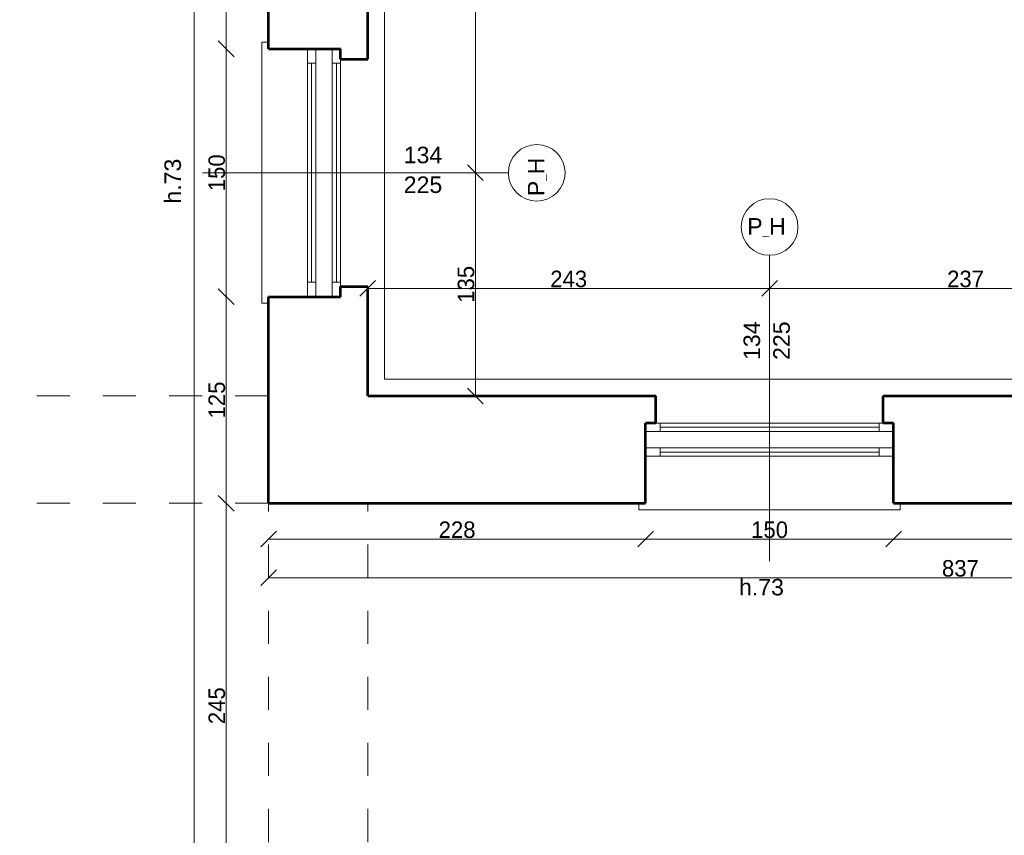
# Model space of a CAD drawing. Header units: inches. Extents: x -21887 to 84279, y -131485 to 67836.
# Tile 129 of 256: x 54975 to 60930, y -36119 to -31183. Entities that reach past the tile are written whole.
import ezdxf

# ---------------------------------------------------------------- set-up
doc = ezdxf.new("R2010")
doc.units = ezdxf.units.IN
doc.header["$MEASUREMENT"] = 0
doc.linetypes.add('Dashed', pattern=[400, 200, -200])
doc.layers.get('0').update_dxf_attribs({"lineweight": 13})
doc.layers.get('Defpoints').update_dxf_attribs({"lineweight": 13})
for name, color, linetype, lineweight in [('AI_MURY', 7, 'Continuous', 53), ('Dimensioning', 7, 'Continuous', 13), ('DRZWI', 7, 'Continuous', 13), ('PODCIAGI', 7, 'Continuous', 13)]:
    doc.layers.add(name, color=color, linetype=linetype, lineweight=lineweight)
doc.styles.add('GENERATED_STYLE_7', font='txt')
doc.styles.add('Style-Courier New', font='txt')
doc.dimstyles.new('Dimstyle_4', dxfattribs={"dimtxt": 100, "dimasz": 95, "dimexe": 0, "dimexo": 0, "dimgap": 0.09, "dimtad": 1, "dimdec": 0, "dimlfac": 0.1, "dimzin": 0, "dimdsep": 46, "dimlunit": 5, "dimtxsty": 'GENERATED_STYLE_7', "dimblk": 'ARROWHEAD_6', "dimcen": 0.09, "dimclrd": 161, "dimclre": 161, "dimclrt": 7, "dimadec": 0, "dimazin": 0, "dimtfac": 1, "dimtdec": 0, "dimtmove": 0, "dimatfit": 3, "dimfxl": 0, "dimtolj": 1, "dimtzin": 0, "dimarcsym": 0})
doc.dimstyles.new('Dimstyle_5', dxfattribs={"dimtxt": 100, "dimasz": 95, "dimexe": 0.18, "dimexo": 0, "dimgap": 0.09, "dimtad": 1, "dimtih": 1, "dimtoh": 1, "dimdec": 0, "dimlfac": 0.1, "dimzin": 0, "dimdsep": 46, "dimlunit": 5, "dimtxsty": 'GENERATED_STYLE_7', "dimblk": 'ARROWHEAD_6', "dimcen": 0.09, "dimclrd": 161, "dimclre": 161, "dimclrt": 7, "dimadec": 0, "dimazin": 0, "dimtfac": 1, "dimtdec": 0, "dimtmove": 0, "dimatfit": 3, "dimfxl": 0, "dimtolj": 1, "dimtzin": 0, "dimarcsym": 0})

# ---------------------------------------------------------------- blocks, each defined once
blk = doc.blocks.new('ARROWHEAD_6')
at = {"color": 0, "linetype": 'Continuous'}
for p, q in [((0, 0), (-1, 0)), ((-0.5, -0.5), (0.5, 0.5))]:
    blk.add_line(p, q, dxfattribs=at)
blk = doc.blocks.new('*U994')
at = {"layer": 'Defpoints', "color": 0, "linetype": 'Continuous'}
for p in [(56480.5, -33884), (58760.5, -34018.3), (58760.5, -34326.1)]:
    blk.add_point(p, dxfattribs=at)
at = {"layer": 'Dimensioning', "color": 161, "linetype": 'Continuous', "lineweight": -2}
for p, q in [((56480.5, -34326), (56480.5, -34326.3)), ((56575.5, -34326.1), (58665.5, -34326.1)), ((58760.5, -34326), (58760.5, -34326.3))]:
    blk.add_line(p, q, dxfattribs=at)
at = {"layer": 'Dimensioning', "color": 161, "linetype": 'Continuous', "lineweight": -2, "xscale": 95, "yscale": 95, "zscale": 95, "rotation": 180}
blk.add_blockref('ARROWHEAD_6', (56480.5, -34326.1), dxfattribs=at)
at = {"layer": 'Dimensioning', "color": 161, "linetype": 'Continuous', "lineweight": -2, "xscale": 95, "yscale": 95, "zscale": 95}
blk.add_blockref('ARROWHEAD_6', (58760.5, -34326.1), dxfattribs=at)
at = {"layer": 'Dimensioning', "color": 7, "linetype": 'Continuous', "insert": (57620.5, -34269.9), "char_height": 100, "attachment_point": 5, "style": 'GENERATED_STYLE_7'}
blk.add_mtext('228', dxfattribs=at)
blk = doc.blocks.new('*D1863')
at = {"layer": 'Defpoints'}
for p in [(56480.5, -33884), (58760.5, -34018.3), (57620.5, -34326.1), (58760.5, -34326.1)]:
    blk.add_point(p, dxfattribs=at)
at = {"layer": 'Dimensioning', "color": 161, "linetype": 'Continuous'}
blk.add_blockref('*U994', (0, 0), dxfattribs=at)
blk = doc.blocks.new('*U995')
at = {"layer": 'Defpoints', "color": 0, "linetype": 'Continuous'}
for p in [(60260.5, -33944.4), (58760.5, -34018.3), (60260.5, -34326.1)]:
    blk.add_point(p, dxfattribs=at)
at = {"layer": 'Dimensioning', "color": 161, "linetype": 'Continuous', "lineweight": -2}
for p, q in [((58760.5, -34326), (58760.5, -34326.3)), ((58855.5, -34326.1), (60165.5, -34326.1)), ((60260.5, -34326), (60260.5, -34326.3))]:
    blk.add_line(p, q, dxfattribs=at)
at = {"layer": 'Dimensioning', "color": 161, "linetype": 'Continuous', "lineweight": -2, "xscale": 95, "yscale": 95, "zscale": 95, "rotation": 180}
blk.add_blockref('ARROWHEAD_6', (58760.5, -34326.1), dxfattribs=at)
at = {"layer": 'Dimensioning', "color": 161, "linetype": 'Continuous', "lineweight": -2, "xscale": 95, "yscale": 95, "zscale": 95}
blk.add_blockref('ARROWHEAD_6', (60260.5, -34326.1), dxfattribs=at)
at = {"layer": 'Dimensioning', "color": 7, "linetype": 'Continuous', "insert": (59510.5, -34269.9), "char_height": 100, "attachment_point": 5, "style": 'GENERATED_STYLE_7'}
blk.add_mtext('150', dxfattribs=at)
blk = doc.blocks.new('*D1864')
at = {"layer": 'Defpoints'}
for p in [(60260.5, -33944.4), (58760.5, -34018.3), (59510.5, -34326.1), (60260.5, -34326.1)]:
    blk.add_point(p, dxfattribs=at)
at = {"layer": 'Dimensioning', "color": 161, "linetype": 'Continuous'}
blk.add_blockref('*U995', (0, 0), dxfattribs=at)
blk = doc.blocks.new('*U996')
at = {"layer": 'Defpoints', "color": 0, "linetype": 'Continuous'}
for p in [(64848.4, -33729.1), (60260.5, -33944.4), (64848.4, -34326.1)]:
    blk.add_point(p, dxfattribs=at)
at = {"layer": 'Dimensioning', "color": 161, "linetype": 'Continuous', "lineweight": -2}
for p, q in [((60260.5, -34326), (60260.5, -34326.3)), ((60355.5, -34326.1), (64753.4, -34326.1)), ((64848.4, -34326), (64848.4, -34326.3))]:
    blk.add_line(p, q, dxfattribs=at)
at = {"layer": 'Dimensioning', "color": 161, "linetype": 'Continuous', "lineweight": -2, "xscale": 95, "yscale": 95, "zscale": 95, "rotation": 180}
blk.add_blockref('ARROWHEAD_6', (60260.5, -34326.1), dxfattribs=at)
at = {"layer": 'Dimensioning', "color": 161, "linetype": 'Continuous', "lineweight": -2, "xscale": 95, "yscale": 95, "zscale": 95}
blk.add_blockref('ARROWHEAD_6', (64848.4, -34326.1), dxfattribs=at)
at = {"layer": 'Dimensioning', "color": 7, "linetype": 'Continuous', "insert": (62554.5, -34269.9), "char_height": 100, "attachment_point": 5, "style": 'GENERATED_STYLE_7'}
blk.add_mtext('459', dxfattribs=at)
blk = doc.blocks.new('*D1865')
at = {"layer": 'Defpoints'}
for p in [(64848.4, -33729.1), (60260.5, -33944.4), (62554.5, -34326.1), (64848.4, -34326.1)]:
    blk.add_point(p, dxfattribs=at)
at = {"layer": 'Dimensioning', "color": 161, "linetype": 'Continuous'}
blk.add_blockref('*U996', (0, 0), dxfattribs=at)
blk = doc.blocks.new('*U177')
at = {"layer": 'Defpoints', "color": 0, "linetype": 'Continuous'}
for p in [(57180.5, -32109.3), (57731.1, -32109.3), (57731.1, -33459.3)]:
    blk.add_point(p, dxfattribs=at)
at = {"layer": 'Dimensioning', "color": 161, "linetype": 'Continuous', "lineweight": -2}
for p, q in [((57730.9, -32109.3), (57731.1, -32109.3)), ((57731.1, -33364.3), (57731.1, -32204.3))]:
    blk.add_line(p, q, dxfattribs=at)
at = {"layer": 'Dimensioning', "color": 161, "linetype": 'Continuous', "lineweight": -2, "xscale": 95, "yscale": 95, "zscale": 95}
for p, rotation in [((57731.1, -32109.3), 90), ((57731.1, -33459.3), 270)]:
    blk.add_blockref('ARROWHEAD_6', p, dxfattribs=dict(at, rotation=rotation))
at = {"layer": 'Dimensioning', "color": 7, "linetype": 'Continuous', "insert": (57674.8, -32784.3), "char_height": 100, "attachment_point": 5, "rotation": 90, "style": 'GENERATED_STYLE_7'}
blk.add_mtext('135', dxfattribs=at)
blk = doc.blocks.new('*D1907')
at = {"layer": 'Defpoints'}
for p in [(57180.5, -32109.3), (57731.1, -32109.3), (57731.1, -32784.3), (57731.1, -33459.3)]:
    blk.add_point(p, dxfattribs=at)
at = {"layer": 'Dimensioning', "color": 161, "linetype": 'Continuous'}
blk.add_blockref('*U177', (0, 0), dxfattribs=at)
blk = doc.blocks.new('*U178')
at = {"layer": 'Defpoints', "color": 0, "linetype": 'Continuous'}
for p in [(57180.5, -28359.3), (57731.1, -28359.3), (57180.5, -32109.3)]:
    blk.add_point(p, dxfattribs=at)
at = {"layer": 'Dimensioning', "color": 161, "linetype": 'Continuous', "lineweight": -2}
for p, q in [((57730.9, -28359.3), (57731.1, -28359.3)), ((57731.1, -32014.3), (57731.1, -28454.3)), ((57730.9, -32109.3), (57731.1, -32109.3))]:
    blk.add_line(p, q, dxfattribs=at)
at = {"layer": 'Dimensioning', "color": 161, "linetype": 'Continuous', "lineweight": -2, "xscale": 95, "yscale": 95, "zscale": 95}
for p, rotation in [((57731.1, -28359.3), 90), ((57731.1, -32109.3), 270)]:
    blk.add_blockref('ARROWHEAD_6', p, dxfattribs=dict(at, rotation=rotation))
at = {"layer": 'Dimensioning', "color": 7, "linetype": 'Continuous', "insert": (57674.8, -30234.3), "char_height": 100, "attachment_point": 5, "rotation": 90, "style": 'GENERATED_STYLE_7'}
blk.add_mtext('375', dxfattribs=at)
blk = doc.blocks.new('*D1908')
at = {"layer": 'Defpoints'}
for p in [(57180.5, -28359.3), (57731.1, -28359.3), (57731.1, -30234.3), (57180.5, -32109.3)]:
    blk.add_point(p, dxfattribs=at)
at = {"layer": 'Dimensioning', "color": 161, "linetype": 'Continuous'}
blk.add_blockref('*U178', (0, 0), dxfattribs=at)
blk = doc.blocks.new('*U181')
at = {"layer": 'Defpoints', "color": 0, "linetype": 'Continuous'}
for p in [(-270, -32109.3), (57180.5, -32109.3), (57731.1, -33459.3)]:
    blk.add_point(p, dxfattribs=at)
at = {"layer": 'Dimensioning', "color": 161, "linetype": 'Continuous', "lineweight": -2}
for p, q in [((-269.9, -32109.3), (-270, -32109.3)), ((-270, -33364.3), (-270, -32204.3)), ((-269.9, -33459.3), (-270, -33459.3))]:
    blk.add_line(p, q, dxfattribs=at)
at = {"layer": 'Dimensioning', "color": 161, "linetype": 'Continuous', "lineweight": -2, "xscale": 95, "yscale": 95, "zscale": 95}
for p, rotation in [((-270, -32109.3), 90), ((-270, -33459.3), 270)]:
    blk.add_blockref('ARROWHEAD_6', p, dxfattribs=dict(at, rotation=rotation))
at = {"layer": 'Dimensioning', "color": 7, "linetype": 'Continuous', "insert": (-326.3, -32784.3), "char_height": 100, "attachment_point": 5, "rotation": 90, "style": 'GENERATED_STYLE_7'}
blk.add_mtext('135', dxfattribs=at)
blk = doc.blocks.new('*D1911')
at = {"layer": 'Defpoints'}
for p in [(-270, -32109.3), (57180.5, -32109.3), (-270, -32784.3), (57731.1, -33459.3)]:
    blk.add_point(p, dxfattribs=at)
at = {"layer": 'Dimensioning', "color": 161, "linetype": 'Continuous'}
blk.add_blockref('*U181', (0, 0), dxfattribs=at)
blk = doc.blocks.new('*U182')
at = {"layer": 'Defpoints', "color": 0, "linetype": 'Continuous'}
for p in [(-270, -28359.3), (57180.5, -28359.3), (57180.5, -32109.3)]:
    blk.add_point(p, dxfattribs=at)
at = {"layer": 'Dimensioning', "color": 161, "linetype": 'Continuous', "lineweight": -2}
for p, q in [((-269.9, -28359.3), (-270, -28359.3)), ((-270, -32014.3), (-270, -28454.3)), ((-269.9, -32109.3), (-270, -32109.3))]:
    blk.add_line(p, q, dxfattribs=at)
at = {"layer": 'Dimensioning', "color": 161, "linetype": 'Continuous', "lineweight": -2, "xscale": 95, "yscale": 95, "zscale": 95}
for p, rotation in [((-270, -28359.3), 90), ((-270, -32109.3), 270)]:
    blk.add_blockref('ARROWHEAD_6', p, dxfattribs=dict(at, rotation=rotation))
at = {"layer": 'Dimensioning', "color": 7, "linetype": 'Continuous', "insert": (-326.3, -30234.3), "char_height": 100, "attachment_point": 5, "rotation": 90, "style": 'GENERATED_STYLE_7'}
blk.add_mtext('375', dxfattribs=at)
blk = doc.blocks.new('*D1912')
at = {"layer": 'Defpoints'}
for p in [(-270, -28359.3), (57180.5, -28359.3), (-270, -30234.3), (57180.5, -32109.3)]:
    blk.add_point(p, dxfattribs=at)
at = {"layer": 'Dimensioning', "color": 161, "linetype": 'Continuous'}
blk.add_blockref('*U182', (0, 0), dxfattribs=at)
blk = doc.blocks.new('*U1229')
at = {"layer": 'Defpoints', "color": 0, "linetype": 'Continuous'}
for p in [(56480.5, -34109.3), (64848.4, -34109.3), (64848.4, -34560.1)]:
    blk.add_point(p, dxfattribs=at)
at = {"layer": 'Dimensioning', "color": 161, "linetype": 'Continuous', "lineweight": -2}
for p, q in [((56480.5, -34559.9), (56480.5, -34560.3)), ((56575.5, -34560.1), (64753.4, -34560.1)), ((64848.4, -34559.9), (64848.4, -34560.3))]:
    blk.add_line(p, q, dxfattribs=at)
at = {"layer": 'Dimensioning', "color": 161, "linetype": 'Continuous', "lineweight": -2, "xscale": 95, "yscale": 95, "zscale": 95, "rotation": 180}
blk.add_blockref('ARROWHEAD_6', (56480.5, -34560.1), dxfattribs=at)
at = {"layer": 'Dimensioning', "color": 161, "linetype": 'Continuous', "lineweight": -2, "xscale": 95, "yscale": 95, "zscale": 95}
blk.add_blockref('ARROWHEAD_6', (64848.4, -34560.1), dxfattribs=at)
at = {"layer": 'Dimensioning', "color": 7, "linetype": 'Continuous', "insert": (60664.5, -34503.8), "char_height": 100, "attachment_point": 5, "style": 'GENERATED_STYLE_7'}
blk.add_mtext('837', dxfattribs=at)
blk = doc.blocks.new('*D2361')
at = {"layer": 'Defpoints'}
for p in [(56480.5, -34109.3), (64848.4, -34109.3), (60664.5, -34560.1), (64848.4, -34560.1)]:
    blk.add_point(p, dxfattribs=at)
at = {"layer": 'Dimensioning', "color": 161, "linetype": 'Continuous'}
blk.add_blockref('*U1229', (0, 0), dxfattribs=at)
blk = doc.blocks.new('*U1242')
at = {"layer": 'Defpoints', "color": 0, "linetype": 'Continuous'}
for p in [(59510.5, -32808.7), (57080.5, -33459.3), (59510.5, -33624.3)]:
    blk.add_point(p, dxfattribs=at)
at = {"layer": 'Dimensioning', "color": 161, "linetype": 'Continuous', "lineweight": -2}
for p, q in [((57080.5, -32808.9), (57080.5, -32808.5)), ((57175.5, -32808.7), (59415.5, -32808.7)), ((59510.5, -32808.9), (59510.5, -32808.5))]:
    blk.add_line(p, q, dxfattribs=at)
at = {"layer": 'Dimensioning', "color": 161, "linetype": 'Continuous', "lineweight": -2, "xscale": 95, "yscale": 95, "zscale": 95, "rotation": 180}
blk.add_blockref('ARROWHEAD_6', (57080.5, -32808.7), dxfattribs=at)
at = {"layer": 'Dimensioning', "color": 161, "linetype": 'Continuous', "lineweight": -2, "xscale": 95, "yscale": 95, "zscale": 95}
blk.add_blockref('ARROWHEAD_6', (59510.5, -32808.7), dxfattribs=at)
at = {"layer": 'Dimensioning', "color": 7, "linetype": 'Continuous', "insert": (58295.5, -32752.4), "char_height": 100, "attachment_point": 5, "style": 'GENERATED_STYLE_7'}
blk.add_mtext('243', dxfattribs=at)
blk = doc.blocks.new('*D2375')
at = {"layer": 'Defpoints'}
for p in [(58295.5, -32808.7), (59510.5, -32808.7), (57080.5, -33459.3), (59510.5, -33624.3)]:
    blk.add_point(p, dxfattribs=at)
at = {"layer": 'Dimensioning', "color": 161, "linetype": 'Continuous'}
blk.add_blockref('*U1242', (0, 0), dxfattribs=at)
blk = doc.blocks.new('*U1243')
at = {"layer": 'Defpoints', "color": 0, "linetype": 'Continuous'}
for p in [(61880.5, -32808.7), (61880.5, -33459.3), (59510.5, -33624.3)]:
    blk.add_point(p, dxfattribs=at)
at = {"layer": 'Dimensioning', "color": 161, "linetype": 'Continuous', "lineweight": -2}
for p, q in [((59510.5, -32808.9), (59510.5, -32808.5)), ((59605.5, -32808.7), (61785.5, -32808.7)), ((61880.5, -32808.9), (61880.5, -32808.5))]:
    blk.add_line(p, q, dxfattribs=at)
at = {"layer": 'Dimensioning', "color": 161, "linetype": 'Continuous', "lineweight": -2, "xscale": 95, "yscale": 95, "zscale": 95, "rotation": 180}
blk.add_blockref('ARROWHEAD_6', (59510.5, -32808.7), dxfattribs=at)
at = {"layer": 'Dimensioning', "color": 161, "linetype": 'Continuous', "lineweight": -2, "xscale": 95, "yscale": 95, "zscale": 95}
blk.add_blockref('ARROWHEAD_6', (61880.5, -32808.7), dxfattribs=at)
at = {"layer": 'Dimensioning', "color": 7, "linetype": 'Continuous', "insert": (60695.5, -32752.4), "char_height": 100, "attachment_point": 5, "style": 'GENERATED_STYLE_7'}
blk.add_mtext('237', dxfattribs=at)
blk = doc.blocks.new('*D2376')
at = {"layer": 'Defpoints'}
for p in [(60695.5, -32808.7), (61880.5, -32808.7), (61880.5, -33459.3), (59510.5, -33624.3)]:
    blk.add_point(p, dxfattribs=at)
at = {"layer": 'Dimensioning', "color": 161, "linetype": 'Continuous'}
blk.add_blockref('*U1243', (0, 0), dxfattribs=at)
blk = doc.blocks.new('*U1255')
at = {"layer": 'Defpoints', "color": 0, "linetype": 'Continuous'}
for p in [(59510.5, -32808.7), (61880.5, -33459.3), (59510.5, -33624.3)]:
    blk.add_point(p, dxfattribs=at)
at = {"layer": 'Dimensioning', "color": 161, "linetype": 'Continuous', "lineweight": -2}
for p, q in [((59510.5, -32808.9), (59510.5, -32808.5)), ((61785.5, -32808.7), (59605.5, -32808.7)), ((61880.5, -32808.9), (61880.5, -32808.5))]:
    blk.add_line(p, q, dxfattribs=at)
at = {"layer": 'Dimensioning', "color": 161, "linetype": 'Continuous', "lineweight": -2, "xscale": 95, "yscale": 95, "zscale": 95, "rotation": 180}
blk.add_blockref('ARROWHEAD_6', (59510.5, -32808.7), dxfattribs=at)
at = {"layer": 'Dimensioning', "color": 161, "linetype": 'Continuous', "lineweight": -2, "xscale": 95, "yscale": 95, "zscale": 95}
blk.add_blockref('ARROWHEAD_6', (61880.5, -32808.7), dxfattribs=at)
at = {"layer": 'Dimensioning', "color": 7, "linetype": 'Continuous', "insert": (60695.5, -32752.4), "char_height": 100, "attachment_point": 5, "style": 'GENERATED_STYLE_7'}
blk.add_mtext('237', dxfattribs=at)
blk = doc.blocks.new('*D2392')
at = {"layer": 'Defpoints'}
for p in [(59510.5, -32808.7), (60695.5, -32808.7), (61880.5, -33459.3), (59510.5, -33624.3)]:
    blk.add_point(p, dxfattribs=at)
at = {"layer": 'Dimensioning', "color": 161, "linetype": 'Continuous'}
blk.add_blockref('*U1255', (0, 0), dxfattribs=at)
blk = doc.blocks.new('*U1256')
at = {"layer": 'Defpoints', "color": 0, "linetype": 'Continuous'}
for p in [(57080.5, -32808.7), (57080.5, -33459.3), (59510.5, -33624.3)]:
    blk.add_point(p, dxfattribs=at)
at = {"layer": 'Dimensioning', "color": 161, "linetype": 'Continuous', "lineweight": -2}
for p, q in [((57080.5, -32808.9), (57080.5, -32808.5)), ((59415.5, -32808.7), (57175.5, -32808.7)), ((59510.5, -32808.9), (59510.5, -32808.5))]:
    blk.add_line(p, q, dxfattribs=at)
at = {"layer": 'Dimensioning', "color": 161, "linetype": 'Continuous', "lineweight": -2, "xscale": 95, "yscale": 95, "zscale": 95, "rotation": 180}
blk.add_blockref('ARROWHEAD_6', (57080.5, -32808.7), dxfattribs=at)
at = {"layer": 'Dimensioning', "color": 161, "linetype": 'Continuous', "lineweight": -2, "xscale": 95, "yscale": 95, "zscale": 95}
blk.add_blockref('ARROWHEAD_6', (59510.5, -32808.7), dxfattribs=at)
at = {"layer": 'Dimensioning', "color": 7, "linetype": 'Continuous', "insert": (58295.5, -32752.4), "char_height": 100, "attachment_point": 5, "style": 'GENERATED_STYLE_7'}
blk.add_mtext('243', dxfattribs=at)
blk = doc.blocks.new('*D2393')
at = {"layer": 'Defpoints'}
for p in [(57080.5, -32808.7), (58295.5, -32808.7), (57080.5, -33459.3), (59510.5, -33624.3)]:
    blk.add_point(p, dxfattribs=at)
at = {"layer": 'Dimensioning', "color": 161, "linetype": 'Continuous'}
blk.add_blockref('*U1256', (0, 0), dxfattribs=at)
blk = doc.blocks.new('*U374')
at = {"layer": 'Defpoints', "color": 0, "linetype": 'Continuous'}
for p in [(-3768.9, -30824.3), (62070.5, -30824.3), (61880.5, -33459.3)]:
    blk.add_point(p, dxfattribs=at)
at = {"layer": 'Dimensioning', "color": 161, "linetype": 'Continuous', "lineweight": -2}
for p, q in [((-3768.7, -30824.3), (-3768.9, -30824.3)), ((-3768.9, -33364.3), (-3768.9, -30919.3)), ((-3768.7, -33459.3), (-3768.9, -33459.3))]:
    blk.add_line(p, q, dxfattribs=at)
at = {"layer": 'Dimensioning', "color": 161, "linetype": 'Continuous', "lineweight": -2, "xscale": 95, "yscale": 95, "zscale": 95}
for p, rotation in [((-3768.9, -30824.3), 90), ((-3768.9, -33459.3), 270)]:
    blk.add_blockref('ARROWHEAD_6', p, dxfattribs=dict(at, rotation=rotation))
at = {"layer": 'Dimensioning', "color": 7, "linetype": 'Continuous', "insert": (-3825.2, -32141.8), "char_height": 100, "attachment_point": 5, "rotation": 90, "style": 'GENERATED_STYLE_7'}
blk.add_mtext('263', dxfattribs=at)
blk = doc.blocks.new('*D2394')
at = {"layer": 'Defpoints'}
for p in [(-3768.9, -30824.3), (62070.5, -30824.3), (-3768.9, -32141.8), (61880.5, -33459.3)]:
    blk.add_point(p, dxfattribs=at)
at = {"layer": 'Dimensioning', "color": 161, "linetype": 'Continuous'}
blk.add_blockref('*U374', (0, 0), dxfattribs=at)
blk = doc.blocks.new('*U1265')
at = {"layer": 'Defpoints', "color": 0, "linetype": 'Continuous'}
for p in [(59510.5, -32808.7), (61880.5, -33459.3), (59510.5, -33624.3)]:
    blk.add_point(p, dxfattribs=at)
at = {"layer": 'Dimensioning', "color": 161, "linetype": 'Continuous', "lineweight": -2}
for p, q in [((59510.5, -32808.9), (59510.5, -32808.5)), ((61785.5, -32808.7), (59605.5, -32808.7)), ((61880.5, -32808.9), (61880.5, -32808.5))]:
    blk.add_line(p, q, dxfattribs=at)
at = {"layer": 'Dimensioning', "color": 161, "linetype": 'Continuous', "lineweight": -2, "xscale": 95, "yscale": 95, "zscale": 95, "rotation": 180}
blk.add_blockref('ARROWHEAD_6', (59510.5, -32808.7), dxfattribs=at)
at = {"layer": 'Dimensioning', "color": 161, "linetype": 'Continuous', "lineweight": -2, "xscale": 95, "yscale": 95, "zscale": 95}
blk.add_blockref('ARROWHEAD_6', (61880.5, -32808.7), dxfattribs=at)
at = {"layer": 'Dimensioning', "color": 7, "linetype": 'Continuous', "insert": (60695.5, -32752.4), "char_height": 100, "attachment_point": 5, "style": 'GENERATED_STYLE_7'}
blk.add_mtext('237', dxfattribs=at)
blk = doc.blocks.new('*D2406')
at = {"layer": 'Defpoints'}
for p in [(59510.5, -32808.7), (60695.5, -32808.7), (61880.5, -33459.3), (59510.5, -33624.3)]:
    blk.add_point(p, dxfattribs=at)
at = {"layer": 'Dimensioning', "color": 161, "linetype": 'Continuous'}
blk.add_blockref('*U1265', (0, 0), dxfattribs=at)
blk = doc.blocks.new('*U1266')
at = {"layer": 'Defpoints', "color": 0, "linetype": 'Continuous'}
for p in [(57080.5, -32808.7), (57080.5, -33459.3), (59510.5, -33624.3)]:
    blk.add_point(p, dxfattribs=at)
at = {"layer": 'Dimensioning', "color": 161, "linetype": 'Continuous', "lineweight": -2}
for p, q in [((57080.5, -32808.9), (57080.5, -32808.5)), ((59415.5, -32808.7), (57175.5, -32808.7)), ((59510.5, -32808.9), (59510.5, -32808.5))]:
    blk.add_line(p, q, dxfattribs=at)
at = {"layer": 'Dimensioning', "color": 161, "linetype": 'Continuous', "lineweight": -2, "xscale": 95, "yscale": 95, "zscale": 95, "rotation": 180}
blk.add_blockref('ARROWHEAD_6', (57080.5, -32808.7), dxfattribs=at)
at = {"layer": 'Dimensioning', "color": 161, "linetype": 'Continuous', "lineweight": -2, "xscale": 95, "yscale": 95, "zscale": 95}
blk.add_blockref('ARROWHEAD_6', (59510.5, -32808.7), dxfattribs=at)
at = {"layer": 'Dimensioning', "color": 7, "linetype": 'Continuous', "insert": (58295.5, -32752.4), "char_height": 100, "attachment_point": 5, "style": 'GENERATED_STYLE_7'}
blk.add_mtext('243', dxfattribs=at)
blk = doc.blocks.new('*D2407')
at = {"layer": 'Defpoints'}
for p in [(57080.5, -32808.7), (58295.5, -32808.7), (57080.5, -33459.3), (59510.5, -33624.3)]:
    blk.add_point(p, dxfattribs=at)
at = {"layer": 'Dimensioning', "color": 161, "linetype": 'Continuous'}
blk.add_blockref('*U1266', (0, 0), dxfattribs=at)
blk = doc.blocks.new('*U1272')
at = {"layer": 'Defpoints', "color": 0, "linetype": 'Continuous'}
for p in [(59510.5, -32808.7), (57080.5, -33459.3), (59510.5, -33624.3)]:
    blk.add_point(p, dxfattribs=at)
at = {"layer": 'Dimensioning', "color": 161, "linetype": 'Continuous', "lineweight": -2}
for p, q in [((57080.5, -32808.9), (57080.5, -32808.5)), ((57175.5, -32808.7), (59415.5, -32808.7)), ((59510.5, -32808.9), (59510.5, -32808.5))]:
    blk.add_line(p, q, dxfattribs=at)
at = {"layer": 'Dimensioning', "color": 161, "linetype": 'Continuous', "lineweight": -2, "xscale": 95, "yscale": 95, "zscale": 95, "rotation": 180}
blk.add_blockref('ARROWHEAD_6', (57080.5, -32808.7), dxfattribs=at)
at = {"layer": 'Dimensioning', "color": 161, "linetype": 'Continuous', "lineweight": -2, "xscale": 95, "yscale": 95, "zscale": 95}
blk.add_blockref('ARROWHEAD_6', (59510.5, -32808.7), dxfattribs=at)
at = {"layer": 'Dimensioning', "color": 7, "linetype": 'Continuous', "insert": (58295.5, -32752.4), "char_height": 100, "attachment_point": 5, "style": 'GENERATED_STYLE_7'}
blk.add_mtext('243', dxfattribs=at)
blk = doc.blocks.new('*D2413')
at = {"layer": 'Defpoints'}
for p in [(58295.5, -32808.7), (59510.5, -32808.7), (57080.5, -33459.3), (59510.5, -33624.3)]:
    blk.add_point(p, dxfattribs=at)
at = {"layer": 'Dimensioning', "color": 161, "linetype": 'Continuous'}
blk.add_blockref('*U1272', (0, 0), dxfattribs=at)
blk = doc.blocks.new('*U1273')
at = {"layer": 'Defpoints', "color": 0, "linetype": 'Continuous'}
for p in [(61880.5, -32808.7), (61880.5, -33459.3), (59510.5, -33624.3)]:
    blk.add_point(p, dxfattribs=at)
at = {"layer": 'Dimensioning', "color": 161, "linetype": 'Continuous', "lineweight": -2}
for p, q in [((59510.5, -32808.9), (59510.5, -32808.5)), ((59605.5, -32808.7), (61785.5, -32808.7)), ((61880.5, -32808.9), (61880.5, -32808.5))]:
    blk.add_line(p, q, dxfattribs=at)
at = {"layer": 'Dimensioning', "color": 161, "linetype": 'Continuous', "lineweight": -2, "xscale": 95, "yscale": 95, "zscale": 95, "rotation": 180}
blk.add_blockref('ARROWHEAD_6', (59510.5, -32808.7), dxfattribs=at)
at = {"layer": 'Dimensioning', "color": 161, "linetype": 'Continuous', "lineweight": -2, "xscale": 95, "yscale": 95, "zscale": 95}
blk.add_blockref('ARROWHEAD_6', (61880.5, -32808.7), dxfattribs=at)
at = {"layer": 'Dimensioning', "color": 7, "linetype": 'Continuous', "insert": (60695.5, -32752.4), "char_height": 100, "attachment_point": 5, "style": 'GENERATED_STYLE_7'}
blk.add_mtext('237', dxfattribs=at)
blk = doc.blocks.new('*D2414')
at = {"layer": 'Defpoints'}
for p in [(60695.5, -32808.7), (61880.5, -32808.7), (61880.5, -33459.3), (59510.5, -33624.3)]:
    blk.add_point(p, dxfattribs=at)
at = {"layer": 'Dimensioning', "color": 161, "linetype": 'Continuous'}
blk.add_blockref('*U1273', (0, 0), dxfattribs=at)
blk = doc.blocks.new('*U633')
at = {"layer": 'Defpoints', "color": 0, "linetype": 'Continuous'}
for p in [(56223.8, -34109.3), (56607.3, -34109.3), (56611.5, -36559.3)]:
    blk.add_point(p, dxfattribs=at)
at = {"layer": 'Dimensioning', "color": 161, "linetype": 'Continuous', "lineweight": -2}
for p, q in [((56224, -34109.3), (56223.8, -34109.3)), ((56223.8, -36464.3), (56223.8, -34204.3)), ((56224, -36559.3), (56223.8, -36559.3))]:
    blk.add_line(p, q, dxfattribs=at)
at = {"layer": 'Dimensioning', "color": 161, "linetype": 'Continuous', "lineweight": -2, "xscale": 95, "yscale": 95, "zscale": 95}
for p, rotation in [((56223.8, -34109.3), 90), ((56223.8, -36559.3), 270)]:
    blk.add_blockref('ARROWHEAD_6', p, dxfattribs=dict(at, rotation=rotation))
at = {"layer": 'Dimensioning', "color": 7, "linetype": 'Continuous', "insert": (56167.5, -35334.3), "char_height": 100, "attachment_point": 5, "rotation": 90, "style": 'GENERATED_STYLE_7'}
blk.add_mtext('245', dxfattribs=at)
blk = doc.blocks.new('*D2857')
at = {"layer": 'Defpoints'}
for p in [(56223.8, -34109.3), (56607.3, -34109.3), (56223.8, -35334.3), (56611.5, -36559.3)]:
    blk.add_point(p, dxfattribs=at)
at = {"layer": 'Dimensioning', "color": 161, "linetype": 'Continuous'}
blk.add_blockref('*U633', (0, 0), dxfattribs=at)
blk = doc.blocks.new('*U634')
at = {"layer": 'Defpoints', "color": 0, "linetype": 'Continuous'}
for p in [(56223.8, -32859.3), (56586.3, -32859.3), (56607.3, -34109.3)]:
    blk.add_point(p, dxfattribs=at)
at = {"layer": 'Dimensioning', "color": 161, "linetype": 'Continuous', "lineweight": -2}
for p, q in [((56224, -32859.3), (56223.8, -32859.3)), ((56223.8, -34014.3), (56223.8, -32954.3)), ((56224, -34109.3), (56223.8, -34109.3))]:
    blk.add_line(p, q, dxfattribs=at)
at = {"layer": 'Dimensioning', "color": 161, "linetype": 'Continuous', "lineweight": -2, "xscale": 95, "yscale": 95, "zscale": 95}
for p, rotation in [((56223.8, -32859.3), 90), ((56223.8, -34109.3), 270)]:
    blk.add_blockref('ARROWHEAD_6', p, dxfattribs=dict(at, rotation=rotation))
at = {"layer": 'Dimensioning', "color": 7, "linetype": 'Continuous', "insert": (56167.5, -33484.3), "char_height": 100, "attachment_point": 5, "rotation": 90, "style": 'GENERATED_STYLE_7'}
blk.add_mtext('125', dxfattribs=at)
blk = doc.blocks.new('*D2858')
at = {"layer": 'Defpoints'}
for p in [(56223.8, -32859.3), (56586.3, -32859.3), (56223.8, -33484.3), (56607.3, -34109.3)]:
    blk.add_point(p, dxfattribs=at)
at = {"layer": 'Dimensioning', "color": 161, "linetype": 'Continuous'}
blk.add_blockref('*U634', (0, 0), dxfattribs=at)
blk = doc.blocks.new('*U635')
at = {"layer": 'Defpoints', "color": 0, "linetype": 'Continuous'}
for p in [(56223.8, -31359.3), (56586.3, -31359.3), (56586.3, -32859.3)]:
    blk.add_point(p, dxfattribs=at)
at = {"layer": 'Dimensioning', "color": 161, "linetype": 'Continuous', "lineweight": -2}
for p, q in [((56224, -31359.3), (56223.8, -31359.3)), ((56223.8, -32764.3), (56223.8, -31454.3)), ((56224, -32859.3), (56223.8, -32859.3))]:
    blk.add_line(p, q, dxfattribs=at)
at = {"layer": 'Dimensioning', "color": 161, "linetype": 'Continuous', "lineweight": -2, "xscale": 95, "yscale": 95, "zscale": 95}
for p, rotation in [((56223.8, -31359.3), 90), ((56223.8, -32859.3), 270)]:
    blk.add_blockref('ARROWHEAD_6', p, dxfattribs=dict(at, rotation=rotation))
at = {"layer": 'Dimensioning', "color": 7, "linetype": 'Continuous', "insert": (56167.5, -32109.3), "char_height": 100, "attachment_point": 5, "rotation": 90, "style": 'GENERATED_STYLE_7'}
blk.add_mtext('150', dxfattribs=at)
blk = doc.blocks.new('*D2859')
at = {"layer": 'Defpoints'}
for p in [(56223.8, -31359.3), (56586.3, -31359.3), (56223.8, -32109.3), (56586.3, -32859.3)]:
    blk.add_point(p, dxfattribs=at)
at = {"layer": 'Dimensioning', "color": 161, "linetype": 'Continuous'}
blk.add_blockref('*U635', (0, 0), dxfattribs=at)
blk = doc.blocks.new('*U636')
at = {"layer": 'Defpoints', "color": 0, "linetype": 'Continuous'}
for p in [(56223.8, -29109.3), (56594.7, -29109.3), (56586.3, -31359.3)]:
    blk.add_point(p, dxfattribs=at)
at = {"layer": 'Dimensioning', "color": 161, "linetype": 'Continuous', "lineweight": -2}
for p, q in [((56224, -29109.3), (56223.8, -29109.3)), ((56223.8, -31264.3), (56223.8, -29204.3)), ((56224, -31359.3), (56223.8, -31359.3))]:
    blk.add_line(p, q, dxfattribs=at)
at = {"layer": 'Dimensioning', "color": 161, "linetype": 'Continuous', "lineweight": -2, "xscale": 95, "yscale": 95, "zscale": 95}
for p, rotation in [((56223.8, -29109.3), 90), ((56223.8, -31359.3), 270)]:
    blk.add_blockref('ARROWHEAD_6', p, dxfattribs=dict(at, rotation=rotation))
at = {"layer": 'Dimensioning', "color": 7, "linetype": 'Continuous', "insert": (56167.5, -30234.3), "char_height": 100, "attachment_point": 5, "rotation": 90, "style": 'GENERATED_STYLE_7'}
blk.add_mtext('225', dxfattribs=at)
blk = doc.blocks.new('*D2860')
at = {"layer": 'Defpoints'}
for p in [(56223.8, -29109.3), (56594.7, -29109.3), (56223.8, -30234.3), (56586.3, -31359.3)]:
    blk.add_point(p, dxfattribs=at)
at = {"layer": 'Dimensioning', "color": 161, "linetype": 'Continuous'}
blk.add_blockref('*U636', (0, 0), dxfattribs=at)
blk = doc.blocks.new('*U678')
at = {"layer": 'Defpoints', "color": 0, "linetype": 'Continuous'}
for p in [(56029.7, 55030.7), (56029.7, 55030.7), (56030.5, -36559.3)]:
    blk.add_point(p, dxfattribs=at)
at = {"layer": 'Dimensioning', "color": 161, "linetype": 'Continuous', "lineweight": -2}
for p, q in [((56029.7, -36464.3), (56029.7, 54935.7)), ((56029.9, -36559.3), (56029.7, -36559.3))]:
    blk.add_line(p, q, dxfattribs=at)
at = {"layer": 'Dimensioning', "color": 161, "linetype": 'Continuous', "lineweight": -2, "xscale": 95, "yscale": 95, "zscale": 95}
for p, rotation in [((56029.7, 55030.7), 90), ((56029.7, -36559.3), 270)]:
    blk.add_blockref('ARROWHEAD_6', p, dxfattribs=dict(at, rotation=rotation))
at = {"layer": 'Dimensioning', "color": 7, "linetype": 'Continuous', "insert": (55973.4, 9235.7), "char_height": 100, "attachment_point": 5, "rotation": 90, "style": 'GENERATED_STYLE_7'}
blk.add_mtext('9159', dxfattribs=at)
blk = doc.blocks.new('*D2902')
at = {"layer": 'Defpoints'}
for p in [(56029.7, 55030.7), (56029.7, 55030.7), (56029.7, 9235.7), (56030.5, -36559.3)]:
    blk.add_point(p, dxfattribs=at)
at = {"layer": 'Dimensioning', "color": 161, "linetype": 'Continuous'}
blk.add_blockref('*U678', (0, 0), dxfattribs=at)

msp = doc.modelspace()

# ---------------------------------------------------------------- linework, layer by layer
at = {"layer": 'AI_MURY', "color": 7, "linetype": 'Continuous'}
for p, q in [((57080.5, -31421.8), (57080.5, -29046.8)), ((56480.5, -31359.3), (56480.5, -29109.3)), ((56480.5, -31359.3), (56915.5, -31359.3)), ((56915.5, -31421.8), (56915.5, -31359.3)), ((56915.5, -31421.8), (57080.5, -31421.8)), ((56915.5, -32859.3), (56915.5, -32796.8)), ((56915.5, -32796.8), (57080.5, -32796.8)), ((57080.5, -33459.3), (57080.5, -32796.8)), ((56480.5, -32859.3), (56915.5, -32859.3)), ((56480.5, -34109.3), (56480.5, -32859.3)), ((57080.5, -33459.3), (58823, -33459.3)), ((58823, -33624.3), (58823, -33459.3)), ((60198, -33624.3), (60198, -33459.3)), ((60198, -33459.3), (61880.5, -33459.3)), ((58823, -33624.3), (58760.5, -33624.3)), ((58760.5, -34109.3), (58760.5, -33624.3)), ((60260.5, -33624.3), (60198, -33624.3)), ((60260.5, -34109.3), (60260.5, -33624.3)), ((56480.5, -34109.3), (58760.5, -34109.3)), ((60260.5, -34109.3), (64848.4, -34109.3))]:
    msp.add_line(p, q, dxfattribs=at)
at = {"layer": 'DRZWI', "color": 251, "linetype": 'Continuous'}
for p, q in [((57180.5, -33359.3), (57180.5, -27049.3)), ((56440.5, -32899.3), (56440.5, -31319.3)), ((56480.5, -31319.3), (56440.5, -31319.3)), ((56480.5, -32899.3), (56440.5, -32899.3)), ((57180.5, -33359.3), (61780.5, -33359.3)), ((58720.5, -34109.3), (58720.5, -34149.3)), ((60300.5, -34109.3), (60300.5, -34149.3)), ((60300.5, -34149.3), (58720.5, -34149.3))]:
    msp.add_line(p, q, dxfattribs=at)
at = {"layer": 'DRZWI', "color": 220, "linetype": 'Continuous'}
for p, q in [((56715.5, -31446.8), (56715.5, -31359.3)), ((56765.5, -31446.8), (56765.5, -31359.3)), ((56865.5, -31446.8), (56865.5, -31359.3)), ((56915.5, -31446.8), (56915.5, -31421.8)), ((56715.5, -32771.8), (56715.5, -31446.8)), ((56715.5, -31446.8), (56765.5, -31446.8)), ((56740.5, -32771.8), (56740.5, -31446.8)), ((56765.5, -32771.8), (56765.5, -31446.8)), ((56865.5, -31446.8), (56915.5, -31446.8)), ((56865.5, -32771.8), (56865.5, -31446.8)), ((56890.5, -32771.8), (56890.5, -31446.8)), ((56915.5, -32771.8), (56915.5, -31446.8)), ((57930.9, -32109.3), (56080.1, -32109.3)), ((59510.5, -32608.9), (59510.5, -34459.7)), ((56715.5, -32771.8), (56715.5, -32859.3)), ((56715.5, -32771.8), (56765.5, -32771.8)), ((56765.5, -32771.8), (56765.5, -32859.3)), ((56865.5, -32771.8), (56865.5, -32859.3)), ((56865.5, -32771.8), (56915.5, -32771.8)), ((56915.5, -32771.8), (56915.5, -32796.8)), ((58848, -33624.3), (58823, -33624.3)), ((58848, -33674.3), (58848, -33624.3)), ((60173, -33624.3), (58848, -33624.3)), ((60173, -33674.3), (60173, -33624.3)), ((60173, -33624.3), (60198, -33624.3)), ((58848, -33674.3), (58760.5, -33674.3)), ((60173, -33649.3), (58848, -33649.3)), ((60173, -33674.3), (58848, -33674.3)), ((60173, -33674.3), (60260.5, -33674.3)), ((58848, -33774.3), (58760.5, -33774.3)), ((60173, -33774.3), (58848, -33774.3)), ((58848, -33824.3), (58848, -33774.3)), ((60173, -33799.3), (58848, -33799.3)), ((60173, -33774.3), (60260.5, -33774.3)), ((60173, -33824.3), (60173, -33774.3)), ((58848, -33824.3), (58760.5, -33824.3)), ((60173, -33824.3), (58848, -33824.3)), ((60173, -33824.3), (60260.5, -33824.3))]:
    msp.add_line(p, q, dxfattribs=at)
for centre in [(58102.2, -32109.4), (59510.6, -32437.6)]:
    msp.add_circle(centre, 171.3, dxfattribs=at)
at = {"layer": 'PODCIAGI', "color": 7, "linetype": 'Dashed'}
for p, q in [((56478.4, -33459.3), (53780.5, -33459.3)), ((56478.4, -34109.3), (53780.5, -34109.3)), ((56480.5, -36559.3), (56480.5, -34109.3)), ((57080.5, -36559.3), (57080.5, -34109.3))]:
    msp.add_line(p, q, dxfattribs=at)

# ---------------------------------------------------------------- texts
at = {"layer": 'DRZWI', "color": 220, "insert": (57297.8, -31951.7), "char_height": 100, "width": 355.178, "attachment_point": 1, "line_spacing_factor": 1.079165, "style": 'GENERATED_STYLE_7'}
msp.add_mtext('\\fArial|b0|i0|c238|p39;134\\P225', dxfattribs=at)
at = {"layer": 'DRZWI', "color": 220, "char_height": 100, "attachment_point": 1, "rotation": 90, "style": 'GENERATED_STYLE_7'}
for s, insert, width in [('\\fArial|b0|i0|c238|p39;h.73', (55850.5, -32296), 460.863), ('\\fArial|b0|i0|c238|p39;P\\H50.000000;_\\H100.000000;H', (58048.6, -32250.9), 460.117)]:
    msp.add_mtext(s, dxfattribs=dict(at, insert=insert, width=width))
at = {"layer": 'DRZWI', "color": 220, "char_height": 100, "attachment_point": 1, "style": 'GENERATED_STYLE_7'}
for s, insert, width in [('\\fArial|b0|i0|c238|p39;P\\H50.000000;_\\H100.000000;H', (59375.2, -32384), 460.117), ('\\fArial|b0|i0|c238|p39;h.73', (59325.5, -34567), 460.863)]:
    msp.add_mtext(s, dxfattribs=dict(at, insert=insert, width=width))
at = {"layer": 'DRZWI', "color": 220, "insert": (59352.9, -33242), "char_height": 100, "width": 355.178, "attachment_point": 1, "rotation": 90, "line_spacing_factor": 1.079165, "style": 'GENERATED_STYLE_7'}
msp.add_mtext('\\fArial|b0|i0|c238|p39;134\\P225', dxfattribs=at)

# ---------------------------------------------------------------- dimensions: what is measured, and where the dimension line sits
at = {"layer": 'Dimensioning', "color": 161, "linetype": 'Continuous'}
for base, p1, p2, angle, dimstyle, picture, middle in [((56029.7, 55030.7), (56030.5, -36559.3), (56029.7, 55030.7), 90, 'Dimstyle_4', '*D2902', (56029.7, 9235.7)), ((-270, -28359.3), (57180.5, -32109.3), (57180.5, -28359.3), 90, 'Dimstyle_4', '*D1912', (-270, -30234.3)), ((57731.1, -28359.3), (57180.5, -32109.3), (57180.5, -28359.3), 90, 'Dimstyle_4', '*D1908', (57731.1, -30234.3)), ((56223.8, -29109.3), (56586.3, -31359.3), (56594.7, -29109.3), 90, 'Dimstyle_4', '*D2860', (56223.8, -30234.3)), ((-3768.9235555, -30824.2868952), (61880.5180538, -33459.2868952), (62070.5180538, -30824.2868952), 90, 'Dimstyle_4', '*D2394', (-3768.9235555, -32141.7868952)), ((56223.8, -31359.3), (56586.3, -32859.3), (56586.3, -31359.3), 90, 'Dimstyle_4', '*D2859', (56223.8, -32109.3)), ((-270, -32109.3), (57731.1, -33459.3), (57180.5, -32109.3), 90, 'Dimstyle_4', '*D1911', (-270, -32784.3)), ((57731.1, -32109.3), (57731.1, -33459.3), (57180.5, -32109.3), 90, 'Dimstyle_4', '*D1907', (57731.1, -32784.3)), ((57080.5, -32808.7), (59510.5, -33624.3), (57080.5, -33459.3), 180, 'Dimstyle_5', '*D2393', (58295.5, -32808.7)), ((57080.5, -32808.7), (59510.5, -33624.3), (57080.5, -33459.3), 180, 'Dimstyle_5', '*D2407', (58295.5, -32808.7)), ((59510.5, -32808.7), (61880.5, -33459.3), (59510.5, -33624.3), 180, 'Dimstyle_5', '*D2392', (60695.5, -32808.7)), ((59510.5, -32808.7), (61880.5, -33459.3), (59510.5, -33624.3), 180, 'Dimstyle_5', '*D2406', (60695.5, -32808.7)), ((56223.8, -32859.3), (56607.3, -34109.3), (56586.3, -32859.3), 90, 'Dimstyle_4', '*D2858', (56223.8, -33484.3)), ((56223.8, -34109.3), (56611.5, -36559.3), (56607.3, -34109.3), 90, 'Dimstyle_4', '*D2857', (56223.8, -35334.3))]:
    dim = msp.add_linear_dim(base=base, p1=p1, p2=p2, angle=angle, dimstyle=dimstyle, override={"dimtxsty": 'Style-Courier New', "dimclrd": 0, "dimclre": 161, "dimlwe": 0}, dxfattribs=at)
    dim.commit()
    dim.dimension.update_dxf_attribs({"geometry": picture, "text_midpoint": middle, "dimtype": 128})
for base, p1, p2, picture, middle in [((59510.5, -32808.7), (57080.5, -33459.3), (59510.5, -33624.3), '*D2375', (58295.5, -32808.7)), ((59510.5, -32808.7), (57080.5, -33459.3), (59510.5, -33624.3), '*D2413', (58295.5, -32808.7)), ((61880.5, -32808.7), (59510.5, -33624.3), (61880.5, -33459.3), '*D2376', (60695.5, -32808.7)), ((61880.5, -32808.7), (59510.5, -33624.3), (61880.5, -33459.3), '*D2414', (60695.5, -32808.7)), ((64848.4, -34326.1), (60260.5, -33944.4), (64848.4, -33729.1), '*D1865', (62554.5, -34326.1)), ((58760.5, -34326.1), (56480.5, -33884), (58760.5, -34018.3), '*D1863', (57620.5, -34326.1)), ((60260.5, -34326.1), (58760.5, -34018.3), (60260.5, -33944.4), '*D1864', (59510.5, -34326.1)), ((64848.4, -34560.1), (56480.5, -34109.3), (64848.4, -34109.3), '*D2361', (60664.5, -34560.1))]:
    dim = msp.add_linear_dim(base=base, p1=p1, p2=p2, dimstyle='Dimstyle_5', override={"dimtxsty": 'Style-Courier New', "dimclrd": 0, "dimclre": 161, "dimlwe": 0}, dxfattribs=at)
    dim.commit()
    dim.dimension.update_dxf_attribs({"geometry": picture, "text_midpoint": middle, "dimtype": 128})

doc.saveas('drawing.dxf')
